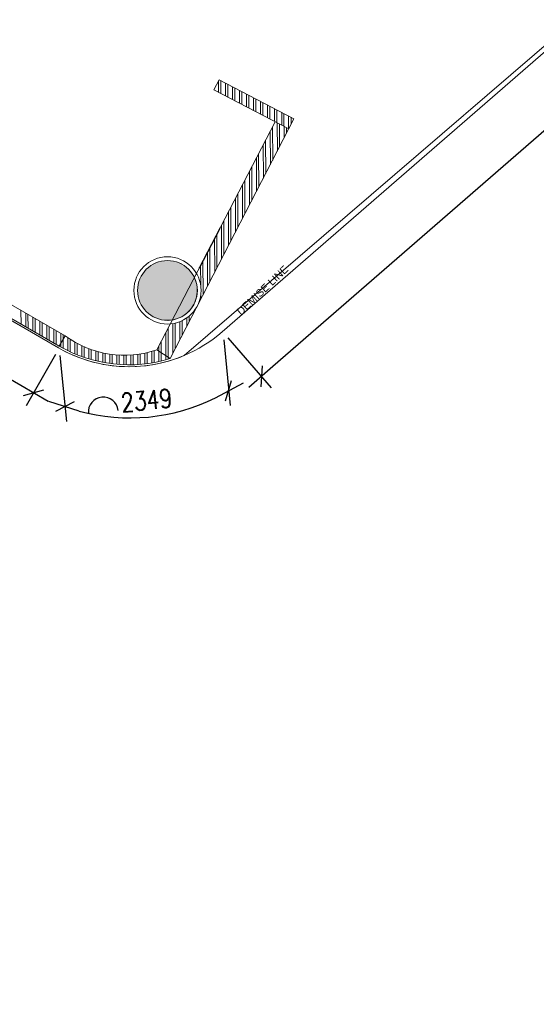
# Model space of a CAD drawing. Header units: millimetres. Extents: x 98667 to 994031, y -2704 to 533009.
# Tile 206 of 256: x 632861 to 639777, y 384505 to 397679. Entities that reach past the tile are written whole.
import ezdxf

# ---------------------------------------------------------------- set-up
doc = ezdxf.new("R2010")
doc.units = ezdxf.units.MM
for name, pattern in [('AP03000E0$0$HIDDEN', [9.525, 6.35, -3.175]), ('AP03000E0$0$HIDDENX2', [19.05, 12.7, -6.35]), ('sp00000g0$0$CENTER', [50.8, 31.75, -6.35, 6.35, -6.35])]:
    doc.linetypes.add(name, pattern=pattern)
doc.layers.add('0 COMMERCIAL RETAIL', color=7, linetype='Continuous', lineweight=0, true_color=0xff6bff)
for name, color, linetype in [('A 07 COL2 - 0.25', 2, 'Continuous'), ('ADIM', 9, 'Continuous'), ('EX WALLS', 20, 'Continuous'), ('EX-SHAD-253', 253, 'Continuous'), ('sp00000g0$0$S-GRID', 1, 'sp00000g0$0$CENTER'), ('TBLK - Title Block', 7, 'Continuous')]:
    doc.layers.add(name, color=color, linetype=linetype)
for name, color, linetype, lineweight in [('A-WALL-PATT', 5, 'Continuous', 15), ('AP03000E0$0$A-FLOR-EDGE', 1, 'AP03000E0$0$HIDDENX2', 15), ('AP03000E0$0$A-WALL-FNSH', 1, 'Continuous', 15), ('AP0300R00$0$I-ELEV-THIN', 2, 'Continuous', 25), ('AT-BAR COUNTER', 2, 'Continuous', 25), ('AT-EXISTING COL', 7, 'Continuous', 25), ('AT-WALL FINISH', 73, 'Continuous', 9), ('SHEET TITLE', 41, 'Continuous', 35), ('Visible Edges(ISO)', 7, 'Continuous', 50)]:
    doc.layers.add(name, color=color, linetype=linetype, lineweight=lineweight)
doc.layers.add('AP03000E0$0$A-Slab Edge Guide', color=55, linetype='Continuous', lineweight=15, plot=False)
doc.styles.add('ROMANS', font='SIMPLEX.shx', dxfattribs={"width": 0.8})
doc.styles.get("Standard").update_dxf_attribs({"font": 'arial.ttf'})

msp = doc.modelspace()

# ---------------------------------------------------------------- hatches: boundary and pattern name
at = {"layer": 'AT-EXISTING COL', "lineweight": 0}
h = msp.add_hatch(color=251, dxfattribs=at)
edge = h.paths.add_edge_path()
edge.add_arc((634839, 394057), 400, 0, 360)
h = msp.add_hatch(color=251, dxfattribs=at)
edge = h.paths.add_edge_path()
edge.add_arc((634839, 394057), 400, 0, 360)
at = {"layer": 'EX-SHAD-253', "lineweight": 0}
h = msp.add_hatch(color=251, dxfattribs=at)
edge = h.paths.add_edge_path()
edge.add_arc((634839, 394057), 400, 0, 360)
h = msp.add_hatch(color=251, dxfattribs=at)
edge = h.paths.add_edge_path()
edge.add_arc((634839, 394057), 400, 0, 360)

# ---------------------------------------------------------------- linework, layer by layer
at = {"color": 251, "linetype": 'ByBlock'}
for p, q in [((636248, 393037, 0), (635927, 392759, 0)), ((632874, 392788, 0), (633243, 392576, 0)), ((635483, 392619, 0), (635856, 392822, 0)), ((633657, 392442, 0), (633252, 392569, 0))]:
    msp.add_line(p, q, dxfattribs=at)
at = {"color": 251, "lineweight": 0}
msp.add_arc((463213, 493408, 0), 198516, 329.83446, 329.83589, dxfattribs=at)
msp.add_arc((463213, 493408, 0), 198516, 329.83446, 329.83589, dxfattribs=at)
at = {"layer": '0 COMMERCIAL RETAIL', "color": 251}
for p, q in [((635062, 393185, 0), (648669, 404874, 0)), ((628193, 396298, 0), (633379, 393289, 0))]:
    msp.add_line(p, q, dxfattribs=at)
msp.add_arc((634324, 394919, 0), 1884, 239.8771, 293.0638, dxfattribs=at)
at = {"layer": 'A 07 COL2 - 0.25', "color": 251, "lineweight": 0}
msp.add_line((635021, 394419, 0), (635020, 394419, 0), dxfattribs=at)
msp.add_line((635021, 394419, 0), (635020, 394419, 0), dxfattribs=at)
at = {"layer": 'A-WALL-PATT', "color": 251, "lineweight": 0}
for p, q in [((635461, 396740, 0), (635530, 396873, 0)), ((635461, 396740, 0), (635530, 396873, 0)), ((635530, 396873, 0), (636533, 396353, 0)), ((635530, 396873, 0), (636533, 396353, 0)), ((636464, 396219, 0), (635461, 396740, 0)), ((636464, 396219, 0), (635461, 396740, 0)), ((634698, 393262, 0), (636282, 396313, 0)), ((634698, 393262, 0), (636282, 396313, 0)), ((634874, 393144, 0), (636533, 396353, 0)), ((634874, 393144, 0), (636533, 396353, 0)), ((636533, 396353, 0), (636464, 396219, 0)), ((636533, 396353, 0), (636464, 396219, 0)), ((633471, 393449, 0), (629920, 395490, 0)), ((633471, 393449, 0), (629920, 395490, 0)), ((633391, 393311, 0), (629847, 395347, 0)), ((633391, 393311, 0), (629847, 395347, 0)), ((633391, 393311, 0), (633471, 393449, 0)), ((633391, 393311, 0), (633471, 393449, 0)), ((634698, 393262, 0), (634874, 393144, 0)), ((634698, 393262, 0), (634874, 393144, 0))]:
    msp.add_line(p, q, dxfattribs=at)
at = {"layer": 'A-WALL-PATT', "color": 251, "linetype": 'Continuous', "lineweight": 0}
for p, q in [((635524, 396707, 0), (635524, 396861, 0)), ((635524, 396707, 0), (635524, 396861, 0)), ((635555, 396691, 0), (635555, 396860, 0)), ((635555, 396691, 0), (635555, 396860, 0)), ((635618, 396659, 0), (635618, 396828, 0)), ((635618, 396659, 0), (635618, 396828, 0)), ((635649, 396642, 0), (635649, 396811, 0)), ((635649, 396642, 0), (635649, 396811, 0)), ((635461, 396740, 0), (635461, 396740, 0)), ((635461, 396740, 0), (635461, 396740, 0)), ((635711, 396610, 0), (635711, 396779, 0)), ((635711, 396610, 0), (635711, 396779, 0)), ((635743, 396594, 0), (635743, 396763, 0)), ((635743, 396594, 0), (635743, 396763, 0)), ((635805, 396561, 0), (635805, 396730, 0)), ((635805, 396561, 0), (635805, 396730, 0)), ((635836, 396545, 0), (635836, 396714, 0)), ((635836, 396545, 0), (635836, 396714, 0)), ((635899, 396513, 0), (635899, 396682, 0)), ((635899, 396513, 0), (635899, 396682, 0)), ((635930, 396496, 0), (635930, 396665, 0)), ((635930, 396496, 0), (635930, 396665, 0)), ((635993, 396464, 0), (635993, 396633, 0)), ((635993, 396464, 0), (635993, 396633, 0)), ((636024, 396448, 0), (636024, 396617, 0)), ((636024, 396448, 0), (636024, 396617, 0)), ((636086, 396415, 0), (636086, 396584, 0)), ((636086, 396415, 0), (636086, 396584, 0)), ((636118, 396399, 0), (636118, 396568, 0)), ((636118, 396399, 0), (636118, 396568, 0)), ((636180, 396367, 0), (636180, 396536, 0)), ((636180, 396367, 0), (636180, 396536, 0)), ((636211, 396350, 0), (636211, 396519, 0)), ((636211, 396350, 0), (636211, 396519, 0)), ((636274, 396318, 0), (636274, 396487, 0)), ((636274, 396318, 0), (636274, 396487, 0)), ((636305, 396302, 0), (636305, 396471, 0)), ((636305, 396302, 0), (636305, 396471, 0)), ((636368, 396269, 0), (636368, 396438, 0)), ((636368, 396269, 0), (636368, 396438, 0)), ((636399, 396253, 0), (636399, 396422, 0)), ((636399, 396253, 0), (636399, 396422, 0)), ((636461, 396222, 0), (636461, 396390, 0)), ((636461, 396222, 0), (636461, 396390, 0)), ((636493, 396282, 0), (636493, 396373, 0)), ((636493, 396282, 0), (636493, 396373, 0))]:
    msp.add_line(p, q, dxfattribs=at)
at = {"layer": 'A-WALL-PATT', "color": 251, "linetype": 'Continuous'}
for p, q in [((636310, 395922, 0), (636309, 396300, 0)), ((636310, 395922, 0), (636309, 396300, 0)), ((636341, 395982, 0), (636340, 396284, 0)), ((636341, 395982, 0), (636340, 396284, 0)), ((636217, 395741, 0), (636215, 396184, 0)), ((636217, 395741, 0), (636215, 396184, 0)), ((636248, 395801, 0), (636246, 396244, 0)), ((636248, 395801, 0), (636246, 396244, 0)), ((636403, 396102, 0), (636403, 396251, 0)), ((636403, 396102, 0), (636403, 396251, 0)), ((636434, 396162, 0), (636434, 396235, 0)), ((636434, 396162, 0), (636434, 396235, 0)), ((636154, 395621, 0), (636153, 396064, 0)), ((636154, 395621, 0), (636153, 396064, 0)), ((636123, 395561, 0), (636122, 396005, 0)), ((636123, 395561, 0), (636122, 396005, 0)), ((636030, 395381, 0), (636029, 395825, 0)), ((636030, 395381, 0), (636029, 395825, 0)), ((636061, 395441, 0), (636060, 395885, 0)), ((636061, 395441, 0), (636060, 395885, 0)), ((635937, 395200, 0), (635936, 395645, 0)), ((635937, 395200, 0), (635936, 395645, 0)), ((635968, 395260, 0), (635967, 395705, 0)), ((635968, 395260, 0), (635967, 395705, 0)), ((635875, 395080, 0), (635873, 395526, 0)), ((635875, 395080, 0), (635873, 395526, 0)), ((635844, 395020, 0), (635842, 395466, 0)), ((635844, 395020, 0), (635842, 395466, 0)), ((635750, 394840, 0), (635749, 395286, 0)), ((635750, 394840, 0), (635749, 395286, 0)), ((635781, 394900, 0), (635780, 395346, 0)), ((635781, 394900, 0), (635780, 395346, 0)), ((635657, 394659, 0), (635656, 395107, 0)), ((635657, 394659, 0), (635656, 395107, 0)), ((635688, 394719, 0), (635687, 395167, 0)), ((635688, 394719, 0), (635687, 395167, 0)), ((635595, 394539, 0), (635594, 394987, 0)), ((635595, 394539, 0), (635594, 394987, 0)), ((635564, 394479, 0), (635563, 394927, 0)), ((635564, 394479, 0), (635563, 394927, 0)), ((635471, 394299, 0), (635469, 394748, 0)), ((635471, 394299, 0), (635469, 394748, 0)), ((635502, 394359, 0), (635500, 394807, 0)), ((635502, 394359, 0), (635500, 394807, 0)), ((635408, 394179, 0), (635407, 394628, 0)), ((635408, 394179, 0), (635407, 394628, 0)), ((635315, 393998, 0), (635314, 394448, 0)), ((635315, 393998, 0), (635314, 394448, 0)), ((635377, 394118, 0), (635376, 394568, 0)), ((635377, 394118, 0), (635376, 394568, 0)), ((635284, 394128, 0), (635283, 394388, 0)), ((635284, 394128, 0), (635283, 394388, 0)), ((635284, 393938, 0), (635284, 393989, 0)), ((635284, 393938, 0), (635284, 393989, 0)), ((632879, 393605, 0), (632878, 393790, 0)), ((632879, 393605, 0), (632878, 393790, 0)), ((635222, 393818, 0), (635222, 393821, 0)), ((635222, 393818, 0), (635222, 393821, 0)), ((632941, 393569, 0), (632941, 393754, 0)), ((632941, 393569, 0), (632941, 393754, 0)), ((632973, 393551, 0), (632972, 393736, 0)), ((632973, 393551, 0), (632972, 393736, 0)), ((633035, 393515, 0), (633035, 393700, 0)), ((633035, 393515, 0), (633035, 393700, 0)), ((633067, 393497, 0), (633066, 393682, 0)), ((633067, 393497, 0), (633066, 393682, 0)), ((635036, 393456, 0), (635035, 393652, 0)), ((635036, 393456, 0), (635035, 393652, 0)), ((635098, 393577, 0), (635097, 393689, 0)), ((635098, 393577, 0), (635097, 393689, 0)), ((635129, 393637, 0), (635129, 393713, 0)), ((635129, 393637, 0), (635129, 393713, 0)), ((635191, 393758, 0), (635191, 393777, 0)), ((635191, 393758, 0), (635191, 393777, 0)), ((633129, 393461, 0), (633129, 393646, 0)), ((633129, 393461, 0), (633129, 393646, 0)), ((633161, 393443, 0), (633160, 393628, 0)), ((633161, 393443, 0), (633160, 393628, 0)), ((633223, 393407, 0), (633223, 393592, 0)), ((633223, 393407, 0), (633223, 393592, 0)), ((633254, 393389, 0), (633254, 393574, 0)), ((633254, 393389, 0), (633254, 393574, 0)), ((633317, 393353, 0), (633317, 393538, 0)), ((633317, 393353, 0), (633317, 393538, 0)), ((633348, 393335, 0), (633348, 393520, 0)), ((633348, 393335, 0), (633348, 393520, 0)), ((634849, 393161, 0), (634848, 393550, 0)), ((634849, 393161, 0), (634848, 393550, 0)), ((634911, 393215, 0), (634910, 393613, 0)), ((634911, 393215, 0), (634910, 393613, 0)), ((634942, 393275, 0), (634941, 393619, 0)), ((634942, 393275, 0), (634941, 393619, 0)), ((635004, 393396, 0), (635004, 393638, 0)), ((635004, 393396, 0), (635004, 393638, 0)), ((633411, 393345, 0), (633410, 393484, 0)), ((633411, 393345, 0), (633410, 393484, 0)), ((633442, 393399, 0), (633442, 393466, 0)), ((633442, 393399, 0), (633442, 393466, 0)), ((633442, 393282, 0), (633442, 393399, 0)), ((633442, 393282, 0), (633442, 393399, 0)), ((633505, 393250, 0), (633504, 393425, 0)), ((633505, 393250, 0), (633504, 393425, 0)), ((633536, 393235, 0), (633536, 393404, 0)), ((633536, 393235, 0), (633536, 393404, 0)), ((634818, 393182, 0), (634817, 393491, 0)), ((634818, 393182, 0), (634817, 393491, 0)), ((633411, 393299, 0), (633411, 393345, 0)), ((633411, 393299, 0), (633411, 393345, 0)), ((633599, 393208, 0), (633598, 393366, 0)), ((633599, 393208, 0), (633598, 393366, 0)), ((633630, 393195, 0), (633630, 393348, 0)), ((633630, 393195, 0), (633630, 393348, 0)), ((633693, 393171, 0), (633692, 393316, 0)), ((633693, 393171, 0), (633692, 393316, 0)), ((633724, 393160, 0), (633723, 393302, 0)), ((633724, 393160, 0), (633723, 393302, 0)), ((633786, 393140, 0), (633786, 393276, 0)), ((633786, 393140, 0), (633786, 393276, 0)), ((633818, 393131, 0), (633817, 393265, 0)), ((633818, 393131, 0), (633817, 393265, 0)), ((634724, 393245, 0), (634723, 393311, 0)), ((634724, 393245, 0), (634723, 393311, 0)), ((634755, 393224, 0), (634755, 393371, 0)), ((634755, 393224, 0), (634755, 393371, 0)), ((633880, 393115, 0), (633880, 393244, 0)), ((633880, 393115, 0), (633880, 393244, 0)), ((633911, 393108, 0), (633911, 393235, 0)), ((633911, 393108, 0), (633911, 393235, 0)), ((633974, 393094, 0), (633974, 393220, 0)), ((633974, 393094, 0), (633974, 393220, 0)), ((634005, 393089, 0), (634005, 393213, 0)), ((634005, 393089, 0), (634005, 393213, 0)), ((634068, 393079, 0), (634067, 393202, 0)), ((634068, 393079, 0), (634067, 393202, 0)), ((634099, 393075, 0), (634099, 393198, 0)), ((634099, 393075, 0), (634099, 393198, 0)), ((634162, 393068, 0), (634161, 393192, 0)), ((634162, 393068, 0), (634161, 393192, 0)), ((634193, 393066, 0), (634193, 393190, 0)), ((634193, 393066, 0), (634193, 393190, 0)), ((634255, 393063, 0), (634255, 393188, 0)), ((634255, 393063, 0), (634255, 393188, 0)), ((634287, 393062, 0), (634286, 393188, 0)), ((634287, 393062, 0), (634286, 393188, 0)), ((634349, 393061, 0), (634349, 393191, 0)), ((634349, 393061, 0), (634349, 393191, 0)), ((634380, 393062, 0), (634380, 393194, 0)), ((634380, 393062, 0), (634380, 393194, 0)), ((634443, 393065, 0), (634442, 393201, 0)), ((634443, 393065, 0), (634442, 393201, 0)), ((634474, 393067, 0), (634474, 393205, 0)), ((634474, 393067, 0), (634474, 393205, 0)), ((634537, 393073, 0), (634536, 393217, 0)), ((634537, 393073, 0), (634536, 393217, 0)), ((634568, 393077, 0), (634567, 393224, 0)), ((634568, 393077, 0), (634567, 393224, 0)), ((634630, 393086, 0), (634630, 393240, 0)), ((634630, 393086, 0), (634630, 393240, 0)), ((634662, 393092, 0), (634661, 393250, 0)), ((634662, 393092, 0), (634661, 393250, 0)), ((634724, 393104, 0), (634724, 393245, 0)), ((634724, 393104, 0), (634724, 393245, 0)), ((634755, 393111, 0), (634755, 393224, 0)), ((634755, 393111, 0), (634755, 393224, 0)), ((634818, 393127, 0), (634818, 393182, 0)), ((634818, 393127, 0), (634818, 393182, 0)), ((634849, 393136, 0), (634849, 393161, 0)), ((634849, 393136, 0), (634849, 393161, 0))]:
    msp.add_line(p, q, dxfattribs=at)
at = {"layer": 'A-WALL-PATT', "color": 251, "lineweight": 0}
for centre, radius, start, end in [((634839, 394057, 0), 400, 330.9114, 25.1113), ((634839, 394057, 0), 400, 330.9114, 25.1113), ((634839, 394057, 0), 400, 276.0122, 330.9053), ((634839, 394057, 0), 400, 276.0122, 330.9053), ((634261, 394515, 0), 1326, 233.4348, 289.2324), ((634261, 394515, 0), 1326, 233.4348, 289.2324), ((634325, 394936, 0), 1874, 240.1147, 287.039), ((634325, 394936, 0), 1874, 240.1147, 287.039)]:
    msp.add_arc(centre, radius, start, end, dxfattribs=at)
at = {"layer": 'ADIM', "color": 251, "linetype": 'ByBlock'}
for p, q in [((636107, 393047, 0), (636087, 392765, 0)), ((635618, 392579, 0), (635698, 392850, 0)), ((632911, 392651, 0), (633184, 392725, 0)), ((633592, 392567, 0), (633341, 392437, 0))]:
    msp.add_line(p, q, dxfattribs=at)
at = {"layer": 'AP03000E0$0$A-FLOR-EDGE', "color": 251, "linetype": 'AP03000E0$0$HIDDEN'}
msp.add_arc((459073, 495000), 179716, 311, 11.47253, dxfattribs=at)
at = {"layer": 'AP03000E0$0$A-Slab Edge Guide', "color": 251, "linetype": 'AP03000E0$0$HIDDEN'}
msp.add_arc((459073, 495000), 180466, 311, 11.42421, dxfattribs=at)
at = {"layer": 'AP03000E0$0$A-WALL-FNSH', "color": 251, "linetype": 'AP03000E0$0$HIDDEN'}
for radius, end in [(179861, 11.46315), (179866, 11.46283)]:
    msp.add_arc((459073, 495000), radius, 311, end, dxfattribs=at)
at = {"layer": 'AP0300R00$0$I-ELEV-THIN', "color": 251, "lineweight": 0}
for p, q in [((635571, 393502, 0), (656527, 411696, 0)), ((635571, 393502, 0), (656527, 411696, 0)), ((635571, 393502, 0), (656527, 411696, 0)), ((635571, 393502, 0), (656527, 411696, 0)), ((628202, 396264, 0), (633379, 393289, 0)), ((628202, 396264, 0), (633379, 393289, 0)), ((628202, 396264, 0), (633379, 393289, 0)), ((628202, 396264, 0), (633379, 393289, 0))]:
    msp.add_line(p, q, dxfattribs=at)
for start, end in [(274.6843, 310.966), (274.6843, 310.966), (274.6843, 310.966), (274.6843, 310.966), (240.1158, 274.6843), (240.1158, 274.6843), (240.1158, 274.6843), (240.1158, 274.6843)]:
    msp.add_arc((634325, 394936, 0), 1900, start, end, dxfattribs=at)
at = {"layer": 'AT-BAR COUNTER', "color": 251, "lineweight": 0}
msp.add_line((635021, 394419, 0), (635020, 394419, 0), dxfattribs=at)
msp.add_line((635021, 394419, 0), (635020, 394419, 0), dxfattribs=at)
at = {"layer": 'AT-EXISTING COL', "color": 251, "lineweight": 0}
msp.add_circle((634839, 394057, 0), 400, dxfattribs=at)
msp.add_circle((634839, 394057, 0), 400, dxfattribs=at)
at = {"layer": 'AT-WALL FINISH', "color": 251, "lineweight": 0}
msp.add_circle((634839, 394057, 0), 450, dxfattribs=at)
msp.add_circle((634839, 394057, 0), 450, dxfattribs=at)
at = {"layer": 'EX WALLS', "color": 251, "lineweight": 0}
msp.add_circle((634839, 394057, 0), 400, dxfattribs=at)
msp.add_circle((634839, 394057, 0), 400, dxfattribs=at)
at = {"layer": 'sp00000g0$0$S-GRID', "color": 251}
msp.add_arc((459073, 495000), 180466, 310.99999, 11.42421, dxfattribs=at)
at = {"layer": 'TBLK - Title Block', "color": 251}
for p, q in [((648808, 403949, 0), (636248, 393037, 0)), ((628046, 395560, 0), (632874, 392788, 0)), ((635592, 393398, 0), (635678, 392516, 0)), ((635648, 393423, 0), (636228, 392755, 0)), ((633340, 393198, 0), (632948, 392514, 0)), ((633400, 393185, 0), (633486, 392303, 0))]:
    msp.add_line(p, q, dxfattribs=at)
msp.add_arc((634336, 394935, 0), 2584, 254.7541, 296.3328, dxfattribs=at)
at = {"layer": 'TBLK - Title Block', "color": 251, "linetype": 'Continuous'}
msp.add_arc((633979, 392430, 0), 200, 5.5435, 185.5435, dxfattribs=at)
at = {"layer": 'Visible Edges(ISO)', "color": 251, "lineweight": -2}
for p, q in [((635539, 394884, 0), (635263, 394354, 0)), ((635539, 394884, 0), (635263, 394354, 0)), ((635539, 394885, 0), (635538, 394884, 0)), ((635539, 394885, 0), (635538, 394884, 0)), ((635538, 394884, 0), (635539, 394884, 0)), ((635538, 394884, 0), (635539, 394884, 0)), ((635262, 394355, 0), (635261, 394354, 0)), ((635262, 394355, 0), (635261, 394354, 0)), ((635262, 394355, 0), (635263, 394354, 0)), ((635262, 394355, 0), (635263, 394354, 0))]:
    msp.add_line(p, q, dxfattribs=at)
msp.add_arc((635261, 394357, 0), 1.5, 277.889, 296.9935, dxfattribs=at)
msp.add_arc((635261, 394357, 0), 1.5, 277.889, 296.9935, dxfattribs=at)
for points in [[(635538, 394885, 0), (635538, 394884, 0), (635537, 394884, 0), (635537, 394884, 0)], [(635538, 394885, 0), (635538, 394884, 0), (635537, 394884, 0), (635537, 394884, 0)], [(635537, 394884, 0), (635538, 394884, 0), (635538, 394884, 0), (635538, 394884, 0)], [(635538, 394884, 0), (635538, 394884, 0), (635537, 394884, 0), (635537, 394884, 0)], [(635537, 394884, 0), (635538, 394884, 0), (635538, 394884, 0), (635538, 394884, 0)], [(635537, 394884, 0), (635538, 394884, 0), (635538, 394884, 0), (635538, 394884, 0)], [(635538, 394884, 0), (635538, 394884, 0), (635537, 394884, 0), (635537, 394884, 0)], [(635537, 394884, 0), (635538, 394884, 0), (635538, 394884, 0), (635538, 394884, 0)], [(635539, 394885, 0), (635539, 394886, 0), (635538, 394885, 0), (635538, 394885, 0)], [(635539, 394885, 0), (635539, 394886, 0), (635538, 394885, 0), (635538, 394885, 0)], [(635538, 394884, 0), (635538, 394884, 0), (635538, 394884, 0), (635538, 394884, 0)], [(635539, 394884, 0), (635539, 394884, 0), (635539, 394884, 0), (635538, 394884, 0)], [(635538, 394884, 0), (635538, 394884, 0), (635538, 394884, 0), (635538, 394884, 0)], [(635538, 394884, 0), (635538, 394884, 0), (635538, 394884, 0), (635538, 394884, 0)], [(635539, 394884, 0), (635539, 394884, 0), (635539, 394884, 0), (635538, 394884, 0)], [(635538, 394884, 0), (635538, 394884, 0), (635538, 394884, 0), (635538, 394884, 0)], [(635539, 394884, 0), (635539, 394884, 0), (635539, 394884, 0), (635539, 394884, 0)], [(635539, 394884, 0), (635539, 394884, 0), (635539, 394884, 0), (635539, 394884, 0)], [(635261, 394354, 0), (635261, 394354, 0), (635261, 394354, 0), (635261, 394354, 0)], [(635261, 394354, 0), (635261, 394354, 0), (635261, 394354, 0), (635261, 394354, 0)], [(635262, 394355, 0), (635262, 394355, 0), (635262, 394356, 0), (635262, 394356, 0)], [(635262, 394355, 0), (635262, 394355, 0), (635262, 394356, 0), (635262, 394356, 0)], [(635262, 394355, 0), (635262, 394355, 0), (635262, 394355, 0), (635262, 394355, 0)], [(635262, 394355, 0), (635262, 394355, 0), (635262, 394355, 0), (635262, 394355, 0)], [(635262, 394355, 0), (635262, 394355, 0), (635262, 394355, 0), (635262, 394355, 0)], [(635262, 394355, 0), (635262, 394355, 0), (635262, 394355, 0), (635262, 394355, 0)], [(635263, 394354, 0), (635263, 394354, 0), (635263, 394355, 0), (635262, 394355, 0)], [(635262, 394355, 0), (635262, 394355, 0), (635262, 394355, 0), (635262, 394355, 0)], [(635262, 394355, 0), (635262, 394355, 0), (635262, 394355, 0), (635262, 394355, 0)], [(635262, 394355, 0), (635262, 394355, 0), (635262, 394355, 0), (635262, 394355, 0)], [(635262, 394355, 0), (635262, 394355, 0), (635262, 394355, 0), (635262, 394355, 0)], [(635263, 394354, 0), (635263, 394354, 0), (635263, 394355, 0), (635262, 394355, 0)], [(635263, 394354, 0), (635263, 394354, 0), (635263, 394354, 0), (635263, 394354, 0)], [(635263, 394354, 0), (635263, 394354, 0), (635263, 394354, 0), (635263, 394354, 0)]]:
    msp.add_open_spline(points, degree=3, dxfattribs=at)
msp.add_open_spline([(635261, 394354, 0), (635261, 394354, 0), (635261, 394354, 0), (635261, 394355, 0), (635261, 394355, 0), (635261, 394356, 0), (635262, 394356, 0)], degree=3, knots=[-0.8048988, -0.8048988, -0.8048988, -0.8048988, -0.2939453, -0.2939453, -0.2939453, 0, 0, 0, 0], dxfattribs=at)
msp.add_open_spline([(635261, 394354, 0), (635261, 394354, 0), (635261, 394354, 0), (635261, 394355, 0), (635261, 394355, 0), (635261, 394356, 0), (635262, 394356, 0)], degree=3, knots=[-0.8048988, -0.8048988, -0.8048988, -0.8048988, -0.2939453, -0.2939453, -0.2939453, 0, 0, 0, 0], dxfattribs=at)

# ---------------------------------------------------------------- texts
at = {"layer": 'SHEET TITLE', "color": 251}
msp.add_text('DEMISE LINE', height=100, rotation=43.5185, dxfattribs=at).set_placement((635824, 393718, 0))
msp.add_text('DEMISE LINE', height=100, rotation=43.5185, dxfattribs=at).set_placement((635824, 393718, 0))
at = {"layer": 'TBLK - Title Block', "color": 251, "style": 'ROMANS', "width": 0.8}
msp.add_text('2349', height=250, rotation=5.5435, dxfattribs=at).set_placement((634230, 392429, 0))

doc.saveas('drawing.dxf')
